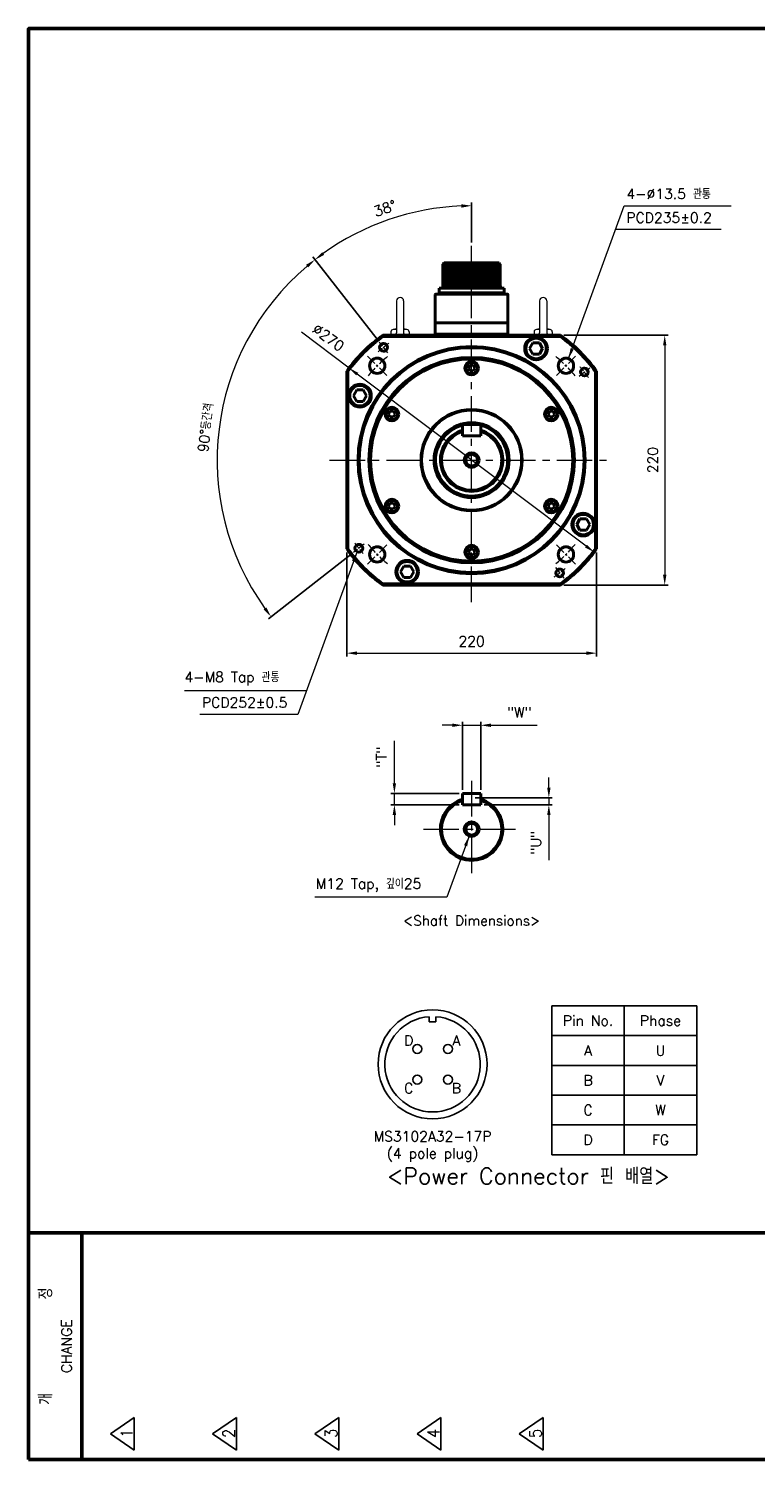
# Model space of a CAD drawing. Header units: inches. Extents: x 0 to 1782, y 0 to 1260.
# Tile 1 of 3: x 0 to 640, y 0 to 1260. Entities that reach past the tile are written whole.
import ezdxf
from ezdxf.enums import TextEntityAlignment as Align

# ---------------------------------------------------------------- set-up
doc = ezdxf.new("R2010")
doc.units = ezdxf.units.IN
doc.header["$LTSCALE"] = 0.25
doc.linetypes.add('CENTER', pattern=[2, 1.25, -0.25, 0.25, -0.25])
doc.layers.get('0').update_dxf_attribs({"lineweight": 35})
doc.styles.add('GSG1', font='romans.shx', dxfattribs={"bigfont": 'GSG1.shx'})
doc.dimstyles.new('도면 치수', dxfattribs={"dimscale": 0, "dimtxt": 9, "dimasz": 9, "dimexe": 3, "dimexo": 3, "dimgap": 6, "dimtad": 1, "dimdec": 8, "dimdsep": 46, "dimtxsty": 'GSG1', "dimcen": 0, "dimclrd": 3, "dimclre": 3, "dimclrt": 2, "dimadec": 5, "dimazin": 2, "dimtfac": 1, "dimtdec": 8, "dimtmove": 0, "dimatfit": 2, "dimfxl": 0, "dimtolj": 1, "dimtzin": 0, "dimlwd": 15, "dimarcsym": 0})

# ---------------------------------------------------------------- blocks, each defined once
blk = doc.blocks.new('*D11')
at = {"color": 3, "lineweight": -2, "ltscale": 0.5}
for p, q in [((471.3, 990), (563, 990)), ((471.3, 770), (563, 770))]:
    blk.add_line(p, q, dxfattribs=at)
at = {"color": 3, "lineweight": 15, "ltscale": 0.5}
blk.add_line((560, 981), (560, 779), dxfattribs=at)
for points in [[(558.5, 981), (561.5, 981), (560, 990)], [(558.5, 779), (561.5, 779), (560, 770)]]:
    blk.add_solid(points, dxfattribs=at)
at = {"color": 2, "lineweight": 15, "ltscale": 0.5, "insert": (549.5, 880), "char_height": 9, "attachment_point": 5, "rotation": 90, "style": 'GSG1'}
blk.add_mtext('\\A1;220', dxfattribs=at)
blk = doc.blocks.new('*D12')
at = {"color": 3, "lineweight": -2, "ltscale": 0.5}
for p, q in [((280, 798.7), (280, 707)), ((500, 798.7), (500, 707))]:
    blk.add_line(p, q, dxfattribs=at)
at = {"color": 3, "lineweight": 15, "ltscale": 0.5}
blk.add_line((289, 710), (491, 710), dxfattribs=at)
for points in [[(289, 711.5), (289, 708.5), (280, 710)], [(491, 711.5), (491, 708.5), (500, 710)]]:
    blk.add_solid(points, dxfattribs=at)
at = {"color": 2, "lineweight": 15, "ltscale": 0.5, "insert": (390, 720.5), "char_height": 9, "attachment_point": 5, "style": 'GSG1'}
blk.add_mtext('\\A1;220', dxfattribs=at)
blk = doc.blocks.new('*D13')
at = {"color": 3, "lineweight": -2, "ltscale": 0.5}
for p, q in [((306.9, 986.4), (250.2, 1058.9)), ((283.6, 796.9), (211.1, 740.2))]:
    blk.add_line(p, q, dxfattribs=at)
at = {"color": 3, "lineweight": 15, "ltscale": 0.5}
blk.add_arc((390, 880), 224, 130.3022, 215.6978, dxfattribs=at)
for points in [[(244.2, 1052), (246.1, 1049.7), (252.1, 1056.5)], [(209.3, 750.2), (206.9, 748.4), (213.5, 742.1)]]:
    blk.add_solid(points, dxfattribs=at)
at = {"color": 2, "lineweight": 15, "ltscale": 0.5, "insert": (156, 908.7), "char_height": 9, "attachment_point": 5, "rotation": 83, "style": 'GSG1'}
blk.add_mtext('\\A1;90°등간격', dxfattribs=at)
blk = doc.blocks.new('*D14')
at = {"color": 3, "lineweight": 15, "ltscale": 0.5}
for p, q in [((282.1, 961.1), (240.3, 992.6)), ((490.7, 804.3), (289.3, 955.7))]:
    blk.add_line(p, q, dxfattribs=at)
for points in [[(290.2, 956.9), (288.4, 954.5), (282.1, 961.1)], [(491.6, 805.5), (489.8, 803.1), (497.9, 798.9)]]:
    blk.add_solid(points, dxfattribs=at)
at = {"color": 2, "lineweight": 15, "ltscale": 0.5, "insert": (263.9, 988), "char_height": 9, "attachment_point": 5, "rotation": 323.0512, "style": 'GSG1'}
blk.add_mtext('\\A1;∅270', dxfattribs=at)
blk = doc.blocks.new('*D15')
at = {"color": 3, "lineweight": 15, "ltscale": 0.5}
for p, q in [((322, 595.5), (322, 632.8)), ((322, 576.5), (322, 586.5)), ((322, 567.5), (322, 558.5))]:
    blk.add_line(p, q, dxfattribs=at)
at = {"color": 3, "lineweight": -2, "ltscale": 0.5}
for p, q in [((379, 586.5), (319, 586.5)), ((379, 576.5), (319, 576.5))]:
    blk.add_line(p, q, dxfattribs=at)
at = {"color": 3, "lineweight": 15, "ltscale": 0.5}
for points in [[(320.5, 595.5), (323.5, 595.5), (322, 586.5)], [(320.5, 567.5), (323.5, 567.5), (322, 576.5)]]:
    blk.add_solid(points, dxfattribs=at)
at = {"color": 2, "lineweight": 15, "ltscale": 0.5, "insert": (310.7, 618.6), "char_height": 9, "attachment_point": 5, "rotation": 90, "style": 'GSG1'}
blk.add_mtext('\\A1;"T"', dxfattribs=at)
blk = doc.blocks.new('*D16')
at = {"color": 3, "lineweight": 15, "ltscale": 0.5}
for p, q in [((373, 646.5), (364, 646.5)), ((382, 646.5), (398, 646.5)), ((407, 646.5), (447.7, 646.5))]:
    blk.add_line(p, q, dxfattribs=at)
at = {"color": 3, "lineweight": -2, "ltscale": 0.5}
for p, q in [((382, 589.5), (382, 649.5)), ((398, 589.5), (398, 649.5))]:
    blk.add_line(p, q, dxfattribs=at)
at = {"color": 3, "lineweight": 15, "ltscale": 0.5}
for points in [[(373, 648), (373, 645), (382, 646.5)], [(407, 648), (407, 645), (398, 646.5)]]:
    blk.add_solid(points, dxfattribs=at)
at = {"color": 2, "lineweight": 15, "ltscale": 0.5, "insert": (431.9, 657.9), "char_height": 9, "attachment_point": 5, "style": 'GSG1'}
blk.add_mtext('\\A1;"W"', dxfattribs=at)
blk = doc.blocks.new('*D17')
at = {"color": 3, "lineweight": 15, "ltscale": 0.5}
for p, q in [((458, 591.5), (458, 600.5)), ((458, 582.5), (458, 576.5)), ((458, 567.5), (458, 527.6))]:
    blk.add_line(p, q, dxfattribs=at)
at = {"color": 3, "lineweight": -2, "ltscale": 0.5}
for p, q in [((393, 582.5), (461, 582.5)), ((401, 576.5), (461, 576.5))]:
    blk.add_line(p, q, dxfattribs=at)
at = {"color": 3, "lineweight": 15, "ltscale": 0.5}
for points in [[(456.5, 591.5), (459.5, 591.5), (458, 582.5)], [(456.5, 567.5), (459.5, 567.5), (458, 576.5)]]:
    blk.add_solid(points, dxfattribs=at)
at = {"color": 2, "lineweight": 15, "ltscale": 0.5, "insert": (446.7, 543.1), "char_height": 9, "attachment_point": 5, "rotation": 90, "style": 'GSG1'}
blk.add_mtext('\\A1;"U"', dxfattribs=at)
blk = doc.blocks.new('*D18')
at = {"color": 3, "lineweight": -2, "ltscale": 0.5}
for p, q in [((390, 1071.7), (390, 1107)), ((306.9, 986.4), (250.2, 1058.9))]:
    blk.add_line(p, q, dxfattribs=at)
at = {"color": 3, "lineweight": 15, "ltscale": 0.5}
blk.add_arc((390, 880), 224, 92.3022, 125.6978, dxfattribs=at)
for points in [[(381, 1105.3), (381, 1102.3), (390, 1104)], [(260.2, 1060.7), (258.4, 1063.1), (252.1, 1056.5)]]:
    blk.add_solid(points, dxfattribs=at)
at = {"color": 2, "lineweight": 15, "ltscale": 0.5, "insert": (313.7, 1101.7), "char_height": 9, "attachment_point": 5, "rotation": 19, "style": 'GSG1'}
blk.add_mtext('\\A1;38°', dxfattribs=at)

msp = doc.modelspace()

# ---------------------------------------------------------------- linework, layer by layer
at = {"color": 3, "linetype": 'Continuous', "lineweight": 15}
for p, q in [((609.75734361, 1082.9999995), (516.73051778, 1082.9999995)), ((137.18532039, 676.9999995), (244.56072433, 676.9999995))]:
    msp.add_line(p, q, dxfattribs=at)
at = {"color": 3, "linetype": 'CENTER', "lineweight": 15, "ltscale": 100}
for p, q in [((389.99999738, 754.9999995), (389.99999738, 1068.6999995)), ((264.99999738, 879.9999995), (514.99999738, 879.9999995)), ((389.99999738, 597.4999995), (389.99999738, 512.4999995)), ((347.49999738, 554.9999995), (432.49999738, 554.9999995))]:
    msp.add_line(p, q, dxfattribs=at)
at = {"lineweight": 40}
for p, q in [((364.61693076, 1052.6999995), (365.86693076, 1053.6999995)), ((364.61693076, 1052.6999995), (364.61693076, 1033.0994308)), ((365.86693076, 1053.6999995), (414.11693076, 1053.6999995)), ((414.11693076, 1053.6999995), (415.11693076, 1052.6999995)), ((415.11693076, 1052.6999995), (415.11693076, 1033.54097195)), ((357.99999738, 1025.6999995), (357.99999738, 990.9999995)), ((421.49999738, 1026.1999995), (358.49999738, 1026.1999995)), ((361.41693076, 1027.1999995), (361.41693076, 1031.2999995)), ((418.56693076, 1031.2999995), (361.41693076, 1031.2999995)), ((418.56693076, 1027.1999995), (361.41693076, 1027.1999995)), ((361.41693076, 1027.1999995), (361.41693076, 1026.1999995)), ((418.56693076, 1026.1999995), (361.41693076, 1026.1999995)), ((364.24193076, 1031.2999995), (371.24193076, 1031.2999995)), ((415.74193076, 1031.2999995), (408.74193076, 1031.2999995)), ((418.56693076, 1031.2999995), (418.56693076, 1027.1999995)), ((418.56693076, 1027.1999995), (418.56693076, 1026.1999995)), ((421.99999738, 1025.6999995), (421.99999738, 990.9999995)), ((421.99999738, 1000.84365026), (357.99999738, 1000.84365026)), ((412.24999738, 1000.84365026), (367.74999738, 1000.84365026)), ((311.73761816, 989.9999995), (468.26237659, 989.9999995)), ((311.73761816, 989.9999995), (312.05771104, 988.9999995)), ((312.05771104, 988.9999995), (467.94228372, 988.9999995)), ((421.99999738, 990.9999995), (357.99999738, 990.9999995)), ((357.99999738, 990.9999995), (357.99999738, 989.9999995)), ((412.24999738, 990.9999995), (367.74999738, 990.9999995)), ((421.99999738, 990.9999995), (421.99999738, 989.9999995)), ((443.86324603, 983.29388283), (440.97649469, 978.29388283)), ((449.63674872, 983.29388283), (443.86324603, 983.29388283)), ((452.52350007, 978.29388283), (449.63674872, 983.29388283)), ((467.94228372, 988.9999995), (468.26237659, 989.9999995)), ((440.97649469, 978.29388283), (443.86324603, 973.29388283)), ((443.86324603, 973.29388283), (449.63674872, 973.29388283)), ((449.63674872, 973.29388283), (452.52350007, 978.29388283)), ((279.99999738, 801.73762028), (279.99999738, 958.26237871)), ((279.99999738, 958.26237871), (280.99999738, 957.94228584)), ((280.99999738, 802.05771315), (280.99999738, 957.94228584)), ((388.5566217, 963.4999995), (387.11324603, 960.9999995)), ((387.11324603, 960.9999995), (388.5566217, 958.4999995)), ((391.44337305, 963.4999995), (388.5566217, 963.4999995)), ((388.5566217, 958.4999995), (391.44337305, 958.4999995)), ((392.88674872, 960.9999995), (391.44337305, 963.4999995)), ((391.44337305, 958.4999995), (392.88674872, 960.9999995)), ((498.99999738, 957.94228584), (499.99999738, 958.26237871)), ((498.99999738, 957.94228584), (498.99999738, 802.05771315)), ((499.99999738, 958.26237871), (499.99999738, 801.73762028)), ((288.8193627, 941.7499995), (285.93261136, 936.7499995)), ((285.93261136, 936.7499995), (288.8193627, 931.7499995)), ((294.59286539, 941.7499995), (288.8193627, 941.7499995)), ((297.47961674, 936.7499995), (294.59286539, 941.7499995)), ((294.59286539, 931.7499995), (297.47961674, 936.7499995)), ((288.8193627, 931.7499995), (294.59286539, 931.7499995)), ((318.408564, 922.9999995), (316.96518832, 920.4999995)), ((316.96518832, 920.4999995), (318.408564, 917.9999995)), ((321.29531534, 922.9999995), (318.408564, 922.9999995)), ((322.73869102, 920.4999995), (321.29531534, 922.9999995)), ((321.29531534, 917.9999995), (322.73869102, 920.4999995)), ((458.70467941, 922.9999995), (457.26130374, 920.4999995)), ((457.26130374, 920.4999995), (458.70467941, 917.9999995)), ((461.59143076, 922.9999995), (458.70467941, 922.9999995)), ((463.03480643, 920.4999995), (461.59143076, 922.9999995)), ((461.59143076, 917.9999995), (463.03480643, 920.4999995)), ((318.408564, 917.9999995), (321.29531534, 917.9999995)), ((382.01536676, 901.4999995), (382.01536676, 911.4999995)), ((382.01536676, 911.4999995), (398.01536676, 911.4999995)), ((398.01536676, 901.4999995), (398.01536676, 911.4999995)), ((458.70467941, 917.9999995), (461.59143076, 917.9999995)), ((382.01536676, 901.4999995), (398.01536676, 901.4999995)), ((318.408564, 841.9999995), (316.96518832, 839.4999995)), ((316.96518832, 839.4999995), (318.408564, 836.9999995)), ((321.29531534, 841.9999995), (318.408564, 841.9999995)), ((318.408564, 836.9999995), (321.29531534, 836.9999995)), ((322.73869102, 839.4999995), (321.29531534, 841.9999995)), ((321.29531534, 836.9999995), (322.73869102, 839.4999995)), ((458.70467941, 841.9999995), (457.26130374, 839.4999995)), ((457.26130374, 839.4999995), (458.70467941, 836.9999995)), ((461.59143076, 841.9999995), (458.70467941, 841.9999995)), ((458.70467941, 836.9999995), (461.59143076, 836.9999995)), ((463.03480643, 839.4999995), (461.59143076, 841.9999995)), ((461.59143076, 836.9999995), (463.03480643, 839.4999995)), ((485.40712936, 828.2499995), (482.52037801, 823.2499995)), ((482.52037801, 823.2499995), (485.40712936, 818.2499995)), ((491.18063205, 828.2499995), (485.40712936, 828.2499995)), ((494.0673834, 823.2499995), (491.18063205, 828.2499995)), ((491.18063205, 818.2499995), (494.0673834, 823.2499995)), ((485.40712936, 818.2499995), (491.18063205, 818.2499995)), ((279.99999738, 801.73762028), (280.99999738, 802.05771315)), ((388.5566217, 801.4999995), (387.11324603, 798.9999995)), ((387.11324603, 798.9999995), (388.5566217, 796.4999995)), ((391.44337305, 801.4999995), (388.5566217, 801.4999995)), ((388.5566217, 796.4999995), (391.44337305, 796.4999995)), ((392.88674872, 798.9999995), (391.44337305, 801.4999995)), ((391.44337305, 796.4999995), (392.88674872, 798.9999995)), ((498.99999738, 802.05771315), (499.99999738, 801.73762028)), ((330.36324603, 786.70611617), (327.47649469, 781.70611617)), ((327.47649469, 781.70611617), (330.36324603, 776.70611617)), ((336.13674872, 786.70611617), (330.36324603, 786.70611617)), ((339.02350007, 781.70611617), (336.13674872, 786.70611617)), ((336.13674872, 776.70611617), (339.02350007, 781.70611617)), ((311.73761816, 769.9999995), (312.05771104, 770.9999995)), ((468.26237659, 769.9999995), (311.73761816, 769.9999995)), ((467.94228372, 770.9999995), (312.05771104, 770.9999995)), ((330.36324603, 776.70611617), (336.13674872, 776.70611617)), ((467.94228372, 770.9999995), (468.26237659, 769.9999995)), ((382.01536677, 576.4999995), (382.01536677, 586.4999995)), ((382.01536677, 586.4999995), (398.01536677, 586.4999995)), ((398.01536677, 576.4999995), (398.01536677, 586.4999995)), ((382.01536677, 576.4999995), (398.01536677, 576.4999995))]:
    msp.add_line(p, q, dxfattribs=at)
at = {"lineweight": 15}
for p, q in [((364.61693076, 1052.4999995), (415.11693076, 1052.4999995)), ((364.61693076, 1050.4999995), (415.11693076, 1050.4999995)), ((364.61693076, 1048.4999995), (415.11693076, 1048.4999995)), ((364.61693076, 1046.4999995), (415.11693076, 1046.4999995)), ((366.16693076, 1051.4999995), (413.81693076, 1051.4999995)), ((366.16693076, 1049.4999995), (413.81693076, 1049.4999995)), ((366.16693076, 1047.4999995), (413.81693076, 1047.4999995)), ((364.61693076, 1044.4999995), (415.11693076, 1044.4999995)), ((364.61693076, 1042.4999995), (415.11693076, 1042.4999995)), ((364.61693076, 1040.4999995), (415.11693076, 1040.4999995)), ((364.61693076, 1038.4999995), (415.11693076, 1038.4999995)), ((364.61693076, 1036.4999995), (415.11693076, 1036.4999995)), ((366.16693076, 1045.4999995), (413.81693076, 1045.4999995)), ((366.16693076, 1043.4999995), (413.81693076, 1043.4999995)), ((366.16693076, 1041.4999995), (413.81693076, 1041.4999995)), ((366.16693076, 1039.4999995), (413.81693076, 1039.4999995)), ((366.16693076, 1037.4999995), (413.81693076, 1037.4999995)), ((366.16693076, 1035.4999995), (413.81693076, 1035.4999995)), ((369.43197816, 1034.4999995), (410.55188337, 1034.4999995)), ((370.64490092, 1033.4999995), (409.3389606, 1033.4999995)), ((371.05706285, 1032.4999995), (408.92679868, 1032.4999995))]:
    msp.add_line(p, q, dxfattribs=at)
at = {"color": 0, "lineweight": 40}
for p, q in [((367.20346922, 1034.66538411), (366.5993569, 1034.66538411)), ((367.20346922, 1034.66538411), (367.20346922, 1033.31923026)), ((368.2803923, 1033.31923026), (367.20346922, 1033.31923026)), ((368.2803923, 1034.66538411), (368.2803923, 1033.31923026)), ((368.88450462, 1034.66538411), (368.2803923, 1034.66538411)), ((411.0993569, 1034.66538411), (411.70346922, 1034.66538411)), ((411.70346922, 1034.66538411), (411.70346922, 1033.31923026)), ((411.70346922, 1033.31923026), (412.7803923, 1033.31923026)), ((412.7803923, 1034.66538411), (412.7803923, 1033.31923026)), ((412.7803923, 1034.66538411), (413.38450462, 1034.66538411)), ((364.24193076, 1031.97307642), (371.24193076, 1031.97307642)), ((364.24193076, 1031.97307642), (364.24193076, 1031.2999995)), ((371.24193076, 1031.97307642), (371.24193076, 1031.2999995)), ((415.74193076, 1031.97307642), (408.74193076, 1031.97307642)), ((408.74193076, 1031.97307642), (408.74193076, 1031.2999995)), ((415.74193076, 1031.97307642), (415.74193076, 1031.2999995))]:
    msp.add_line(p, q, dxfattribs=at)
at = {"color": 7, "lineweight": 15, "ltscale": 40}
for p, q in [((323.84999738, 1020.1499995), (323.84999738, 991.9999995)), ((330.14999738, 1020.1499995), (330.14999738, 991.9999995)), ((449.84999738, 1020.1499995), (449.84999738, 991.9999995)), ((456.14999738, 1020.1499995), (456.14999738, 991.9999995)), ((318.99999738, 992.9999995), (318.99999738, 989.9999995)), ((323.84999738, 994.9999995), (320.99999738, 994.9999995)), ((332.99999738, 994.9999995), (330.14999738, 994.9999995)), ((334.99999738, 992.9999995), (334.99999738, 989.9999995)), ((444.99999738, 992.9999995), (444.99999738, 989.9999995)), ((449.84999738, 994.9999995), (446.99999738, 994.9999995)), ((458.99999738, 994.9999995), (456.14999738, 994.9999995)), ((460.99999738, 992.9999995), (460.99999738, 989.9999995))]:
    msp.add_line(p, q, dxfattribs=at)
at = {"color": 3, "linetype": 'CENTER', "lineweight": 15, "ltscale": 20}
for p, q in [((316.12062034, 974.56128993), (308.73268263, 984.01741897)), ((484.56128781, 953.87937653), (494.01741685, 961.26731424)), ((295.43870694, 806.12062246), (285.9825779, 798.73268475)), ((463.87937442, 785.43870906), (471.26731212, 775.98258002))]:
    msp.add_line(p, q, dxfattribs=at)
at = {"color": 3, "linetype": 'CENTER', "lineweight": 15, "ltscale": 30}
for p, q in [((315.40023196, 954.59976491), (298.42966921, 971.57032766)), ((464.59976279, 954.59976491), (481.57032554, 971.57032766)), ((315.40023196, 805.40023408), (298.42966921, 788.42967133)), ((464.59976279, 805.40023408), (481.57032554, 788.42967133))]:
    msp.add_line(p, q, dxfattribs=at)
at = {"color": 7, "linetype": 'Continuous', "lineweight": -3}
for p, q in [((460.62499738, 399.4999995), (460.62499738, 268.2499995)), ((460.62499738, 399.4999995), (588.12499738, 399.4999995)), ((524.37499738, 399.4999995), (524.37499738, 268.2499995)), ((588.12499738, 399.4999995), (588.12499738, 268.2499995)), ((460.62499738, 373.2499995), (588.12499738, 373.2499995)), ((460.62499738, 346.9999995), (588.12499738, 346.9999995)), ((460.62499738, 320.7499995), (588.12499738, 320.7499995)), ((460.62499738, 294.4999995), (588.12499738, 294.4999995)), ((460.62499738, 268.2499995), (588.12499738, 268.2499995))]:
    msp.add_line(p, q, dxfattribs=at)
at = {"lineweight": -3, "ltscale": 0.5}
msp.add_line((460.62499738, 399.4999995), (460.62499738, 268.2499995), dxfattribs=at)
at = {"lineweight": -3}
for p, q in [((352.62499738, 389.83021963), (352.62499738, 385.4374995)), ((352.62499738, 385.4374995), (358.62499738, 385.4374995)), ((358.62499738, 389.83021963), (358.62499738, 385.4374995)), ((71.99999738, 22.4999995), (92.99999738, 36.7499995)), ((92.99999738, 36.7499995), (92.99999738, 8.2499995)), ((161.99999738, 22.4999995), (182.99999738, 36.7499995)), ((182.99999738, 36.7499995), (182.99999738, 8.2499995)), ((251.99999738, 22.4999995), (272.99999738, 36.7499995)), ((272.99999738, 36.7499995), (272.99999738, 8.2499995)), ((341.99999738, 22.4999995), (362.99999738, 36.7499995)), ((362.99999738, 36.7499995), (362.99999738, 8.2499995)), ((431.99999738, 22.4999995), (452.99999738, 36.7499995)), ((452.99999738, 36.7499995), (452.99999738, 8.2499995)), ((71.99999738, 22.4999995), (92.99999738, 8.2499995)), ((161.99999738, 22.4999995), (182.99999738, 8.2499995)), ((251.99999738, 22.4999995), (272.99999738, 8.2499995)), ((341.99999738, 22.4999995), (362.99999738, 8.2499995)), ((431.99999738, 22.4999995), (452.99999738, 8.2499995))]:
    msp.add_line(p, q, dxfattribs=at)
at = {"lineweight": 50}
for p, q in [((-0.00000262, 199.4999995), (1781.99999738, 199.4999995)), ((46.79999738, 199.4999995), (46.79999738, -0.0000005))]:
    msp.add_line(p, q, dxfattribs=at)
at = {"color": 1, "lineweight": 50}
msp.add_lwpolyline([(-0.00000262, -0.0000005), (1781.99999738, -0.0000005), (1781.99999738, 1259.9999995), (-0.00000262, 1259.9999995)], close=True, dxfattribs=at)
at = {"lineweight": 40}
for centre, radius in [((446.74999738, 978.29388283), 10), ((446.74999738, 978.29388283), 9), ((389.99999738, 879.9999995), 100), ((389.99999738, 879.9999995), 99), ((389.99999738, 879.9999995), 90.5), ((312.42665149, 979.28935445), 3.4), ((389.99999738, 879.9999995), 90), ((306.91495059, 963.08504629), 6.75), ((389.99999738, 879.9999995), 89.5), ((389.99999738, 879.9999995), 89), ((389.99999738, 960.9999995), 6), ((389.99999738, 960.9999995), 5), ((473.08504417, 963.08504629), 6.75), ((489.28935233, 957.57334539), 3.4), ((291.70611405, 936.7499995), 10), ((291.70611405, 936.7499995), 9), ((319.85193967, 920.4999995), 6), ((319.85193967, 920.4999995), 5), ((389.99999738, 879.9999995), 44.54595535), ((389.99999738, 879.9999995), 44), ((460.14805508, 920.4999995), 6), ((460.14805508, 920.4999995), 5), ((389.99999738, 879.9999995), 33), ((319.85193967, 839.4999995), 6), ((319.85193967, 839.4999995), 5), ((460.14805508, 839.4999995), 6), ((460.14805508, 839.4999995), 5), ((488.29388071, 823.2499995), 10), ((488.29388071, 823.2499995), 9), ((290.71064242, 802.4266536), 3.4), ((306.91495059, 796.91495271), 6.75), ((389.99999738, 798.9999995), 6), ((389.99999738, 798.9999995), 5), ((473.08504417, 796.91495271), 6.75), ((333.24999738, 781.70611617), 10), ((333.24999738, 781.70611617), 9), ((467.57334327, 780.71064454), 3.4)]:
    msp.add_circle(centre, radius, dxfattribs=at)
at = {"color": 7, "lineweight": 40}
for centre in [(389.99999738, 879.9999995), (389.99999738, 554.9999995)]:
    msp.add_circle(centre, 6.5, dxfattribs=at)
at = {"lineweight": 40, "ltscale": 0.5}
for centre in [(389.99999738, 879.9999995), (389.99999738, 554.9999995)]:
    msp.add_circle(centre, 5.15, dxfattribs=at)
at = {"lineweight": -3}
for centre, radius in [((355.62499738, 347.9374995), 48), ((342.12499738, 361.4374995), 3.96428571), ((369.12499738, 361.4374995), 3.96428571), ((342.12499738, 334.4374995), 3.96428571), ((369.12499738, 334.4374995), 3.96428571)]:
    msp.add_circle(centre, radius, dxfattribs=at)
at = {"color": 0, "lineweight": 40}
for centre, start, end in [((367.11246032, 1031.97801075), 100.8094531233, 180.1033351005), ((368.3714012, 1031.97801075), 359.8966648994, 79.1905468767), ((411.61246032, 1031.97801075), 100.8094531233, 180.1033351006), ((412.8714012, 1031.97801075), 359.8966648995, 79.1905468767)]:
    msp.add_arc(centre, 2.73591862, start, end, dxfattribs=at)
at = {"color": 7, "lineweight": 15, "ltscale": 40}
for centre, radius, start, end in [((326.99999738, 1020.1499995), 3.15, 0, 180), ((452.99999738, 1020.1499995), 3.15, 0, 180), ((320.99999738, 992.9999995), 2, 90, 180), ((326.99999738, 960.97230858), 34.5526229, 95.2306490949, 100), ((322.84999738, 991.9999995), 1, 270, 0), ((326.99999738, 960.97230858), 34.5526229, 80, 84.7693509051), ((331.14999738, 991.9999995), 1, 180, 270), ((332.99999738, 992.9999995), 2, 0, 90), ((446.99999738, 992.9999995), 2, 90, 180), ((452.99999738, 960.97230858), 34.5526229, 95.2306490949, 100), ((448.84999738, 991.9999995), 1, 270, 0), ((452.99999738, 960.97230858), 34.5526229, 80, 84.7693509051), ((457.14999738, 991.9999995), 1, 180, 270), ((458.99999738, 992.9999995), 2, 0, 90)]:
    msp.add_arc(centre, radius, start, end, dxfattribs=at)
at = {"lineweight": 40}
for centre, radius, start, end in [((358.49999738, 1025.6999995), 0.5, 90, 180), ((421.49999738, 1025.6999995), 0.5, 0, 90), ((389.99999738, 879.9999995), 135, 125.4309446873, 144.5690553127), ((389.99999738, 879.9999995), 134, 125.5673023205, 144.4326976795), ((389.99999738, 879.9999995), 134, 35.5673023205, 54.4326976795), ((389.99999738, 879.9999995), 135, 35.4309446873, 54.5690553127), ((389.99999738, 879.9999995), 32.45, 104.2444552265, 75.6995418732), ((389.99999738, 879.9999995), 31.72205953, 104.5784835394, 75.3641421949), ((389.99999738, 879.9999995), 32.45, 76.1018388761, 103.8981611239), ((389.99999738, 879.9999995), 27.5, 106.8789233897, 73.0541378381), ((389.99999738, 879.9999995), 26.5, 107.5361104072, 72.3941765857), ((389.99999738, 879.9999995), 135, 215.4309446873, 234.5690553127), ((389.99999738, 879.9999995), 134, 215.5673023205, 234.4326976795), ((389.99999738, 879.9999995), 134, 305.5673023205, 324.4326976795), ((389.99999738, 879.9999995), 135, 305.4309446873, 324.5690553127), ((389.99999738, 554.9999995), 27.5, 106.8789233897, 73.0541378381), ((389.99999738, 554.9999995), 26.5, 107.5361104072, 72.3941765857)]:
    msp.add_arc(centre, radius, start, end, dxfattribs=at)
at = {"color": 3, "linetype": 'CENTER', "lineweight": 15, "ltscale": 20}
for start, end in [(125.2713716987, 130.7286283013), (35.2713716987, 40.7286283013), (215.2713716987, 220.7286283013), (305.2713716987, 310.7286283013)]:
    msp.add_arc((389.99999738, 879.9999995), 126, start, end, dxfattribs=at)
at = {"color": 3, "lineweight": 15, "ltscale": 0.5}
for centre, radius, start, end in [((312.42665149, 979.28935445), 4, 250, 200), ((489.28935233, 957.57334539), 4, 250, 200), ((389.99999738, 879.9999995), 6, 260, 199.9999999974), ((290.71064242, 802.4266536), 4, 250, 200), ((467.57334327, 780.71064454), 4, 250, 200), ((389.99999738, 554.9999995), 6, 260, 199.9999999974)]:
    msp.add_arc(centre, radius, start, end, dxfattribs=at)
at = {"color": 3, "linetype": 'CENTER', "lineweight": 15, "ltscale": 30}
for start, end in [(129.1459701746, 140.8540298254), (39.1459701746, 50.8540298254), (219.1459701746, 230.8540298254), (309.1459701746, 320.8540298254)]:
    msp.add_arc((389.99999738, 879.9999995), 117.5, start, end, dxfattribs=at)
at = {"lineweight": -3}
msp.add_arc((355.62499738, 347.9374995), 42, 94.0960437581, 85.9039562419, dxfattribs=at)

# ---------------------------------------------------------------- texts
at = {"lineweight": -3, "style": 'GSG1'}
for s, p in [('D', (334.62499738, 368.9374995)), ('A', (376.62499738, 368.9374995)), ('C', (334.62499738, 326.9374995)), ('B', (376.62499738, 326.9374995))]:
    msp.add_text(s, height=9, dxfattribs=at).set_placement(p, align=Align.MIDDLE_CENTER)
at = {"color": 2, "linetype": 'Continuous', "lineweight": 15, "char_height": 9, "attachment_point": 4, "style": 'GSG1'}
for s, insert, width in [('4-∅13.5 관통', (526.22368663, 1114.4999995), 104.1317518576), ('PCD235±0.2', (526.22368663, 1093.4999995), 101.7706617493), ('4-M8 Tap 관통', (137.18532039, 687.4999995), 113.4807885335), ('PCD252±0.5', (152.57772154, 666.4999995), 88.4130546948), ('M12 Tap, 깊이25', (252.83410882, 505.4999995), 125.7370917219)]:
    msp.add_mtext(s, dxfattribs=dict(at, insert=insert, width=width))
at = {"color": 2, "lineweight": -3, "attachment_point": 5, "style": 'GSG1'}
for s, insert, char_height, width in [('<Shaft Dimensions>', (389.99999738, 474.4999995), 8.75, 229.6336868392), ('Pin No.', (492.49999738, 386.3749995), 9, 157.8326553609), ('Phase', (556.24999738, 386.3749995), 9, 157.8326553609), ('A', (492.49999738, 360.1249995), 9, 157.8326553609), ('U', (556.24999738, 360.1249995), 9, 157.8326553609), ('B', (492.49999738, 333.8749995), 9, 157.8326553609), ('V', (556.24999738, 333.8749995), 9, 157.8326553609), ('C', (492.49999738, 307.6249995), 9, 157.8326553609), ('W', (556.24999738, 307.6249995), 9, 157.8326553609), ('MS3102A32-17P', (355.62499738, 284.45535664), 9, 344.4505302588), ('D', (492.49999738, 281.3749995), 9, 157.8326553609), ('FG', (556.24999738, 281.3749995), 9, 157.8326553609), ('(4 pole plug)', (355.62499738, 268.04910664), 9, 344.4505302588), ('<Power Connector 핀 배열>', (439.99999738, 249.4999995), 14.25, 344.4505302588)]:
    msp.add_mtext(s, dxfattribs=dict(at, insert=insert, char_height=char_height, width=width))
at = {"lineweight": -3, "attachment_point": 5, "rotation": 90, "style": 'GSG1'}
for s, insert, char_height, width in [('{\\C2;개          정\\P\\H0.75x;CHANGE}', (23.39999738, 99.7499995), 12.0000054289, 198.4452897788), ('\\A1;{\\W0.9;\\T0.9;1}', (86.32499738, 22.4999995), 10.5, 15), ('\\A1;{\\W0.9;\\T0.9;2}', (176.32499738, 22.4999995), 10.5, 15), ('\\A1;{\\W0.9;\\T0.9;3}', (266.32499738, 22.4999995), 10.5, 15), ('\\A1;{\\W0.9;\\T0.9;4}', (356.32499738, 22.4999995), 10.5, 15), ('\\A1;{\\W0.9;\\T0.9;5}', (446.32499738, 22.4999995), 10.5, 15)]:
    msp.add_mtext(s, dxfattribs=dict(at, insert=insert, char_height=char_height, width=width))

# ---------------------------------------------------------------- dimensions: what is measured, and where the dimension line sits
at = {"lineweight": 15, "ltscale": 0.5}
dim = msp.add_angular_dim_2l(base=(340.88158556, 1098.54835026), line1=((316.12062034, 974.56128993), (308.73268263, 984.01741897)), line2=((389.99999738, 759.9999995), (389.99999738, 1068.6999995)), dimstyle='도면 치수', override={"dimscale": 1}, dxfattribs=at)
dim.commit()
dim.dimension.update_dxf_attribs({"geometry": '*D18', "text_midpoint": (313.65426516, 1101.72410547)})
dim = msp.add_angular_dim_2l(base=(182.31081395, 963.91187642), line1=((295.43870694, 806.12062246), (285.9825779, 798.73268475)), line2=((316.12062034, 974.56128993), (308.73268263, 984.01741897)), text='<>등간격', dimstyle='도면 치수', override={"dimscale": 1}, dxfattribs=at)
dim.commit()
dim.dimension.update_dxf_attribs({"geometry": '*D13', "text_midpoint": (155.96556294, 908.73581476)})
dim = msp.add_diameter_dim_2p(p1=(497.8883115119, 798.8512985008), p2=(282.1116832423, 961.1487004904), dimstyle='도면 치수', override={"dimscale": 1}, dxfattribs=at)
dim.commit()
dim.dimension.update_dxf_attribs({"geometry": '*D14', "text_midpoint": (257.6227484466, 979.5681675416), "dimtype": 163})
dim = msp.add_linear_dim(base=(559.9999973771, 769.9999994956), p1=(468.2623765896, 989.9999994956), p2=(468.2623765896, 769.9999994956), angle=90, dimstyle='도면 치수', override={"dimscale": 1}, dxfattribs=at)
dim.commit()
dim.dimension.update_dxf_attribs({"geometry": '*D11', "text_midpoint": (549.4999973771, 879.9999994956)})
dim = msp.add_linear_dim(base=(499.9999973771, 709.9999994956), p1=(279.9999973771, 801.7376202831), p2=(499.9999973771, 801.7376202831), dimstyle='도면 치수', override={"dimscale": 1}, dxfattribs=at)
dim.commit()
dim.dimension.update_dxf_attribs({"geometry": '*D12', "text_midpoint": (389.9999973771, 720.4999994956)})
dim = msp.add_linear_dim(base=(398.01536677, 646.4999995), p1=(382.01536677, 586.4999995), p2=(398.01536677, 586.4999995), text='"W"', dimstyle='도면 치수', override={"dimscale": 1}, dxfattribs=at)
dim.commit()
dim.dimension.update_dxf_attribs({"geometry": '*D16', "text_midpoint": (431.87250962, 657.85714235)})
for base, p1, p2, text, picture, middle in [((322.01536677, 586.4999995), (382.01536677, 576.4999995), (382.01536677, 586.4999995), '"T"', '*D15', (310.65822391, 618.64285664)), ((458.01536677, 576.4999995), (389.99999738, 582.4999995), (398.01536677, 576.4999995), '"U"', '*D17', (446.65822391, 543.07142807))]:
    dim = msp.add_linear_dim(base=base, p1=p1, p2=p2, angle=90, text=text, dimstyle='도면 치수', override={"dimscale": 1}, dxfattribs=at)
    dim.commit()
    dim.dimension.update_dxf_attribs({"geometry": picture, "text_midpoint": middle})

# ---------------------------------------------------------------- leaders
for points in [[(475.39368013, 969.42797148), (524.3738927, 1103.9999995), (618.44036173, 1103.9999995)], [(289.11880332, 799.42231537), (236.91734941, 655.9999995), (150.87128892, 655.9999995)], [(387.77686645, 548.89199746), (368.16178332, 494.9999995), (251.90851597, 494.9999995)]]:
    msp.add_leader(points, dimstyle='도면 치수', override={"dimscale": 1}, dxfattribs=at)

doc.saveas('drawing.dxf')
